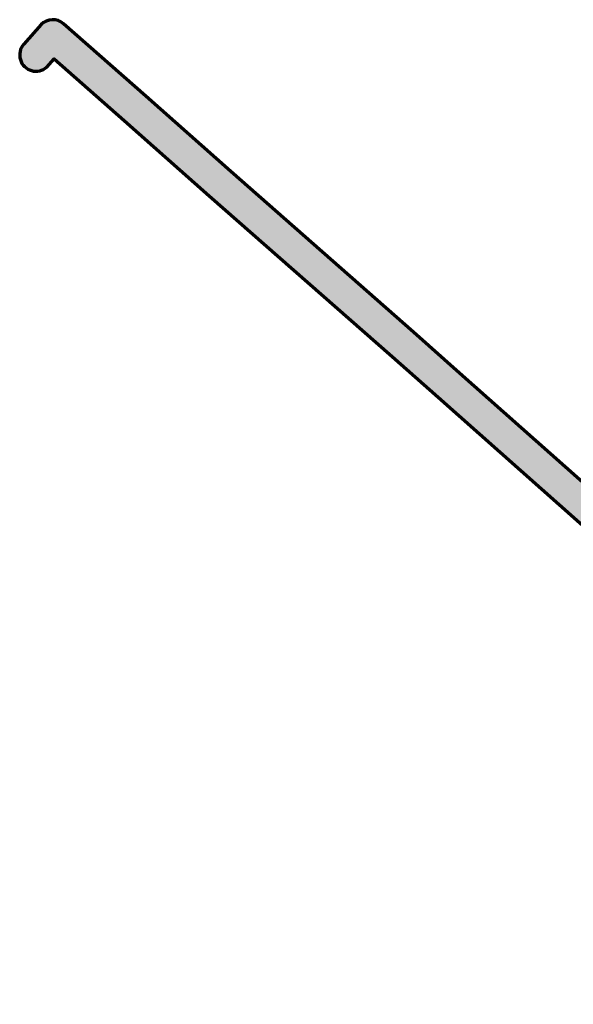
# Model space of a CAD drawing. Extents: x 73120 to 113741, y 434688 to 489241.
# Tile 10 of 256: x 99410 to 99478, y 474704 to 474825. Entities that reach past the tile are written whole.
import ezdxf

# ---------------------------------------------------------------- set-up
doc = ezdxf.new("R2010")
doc.units = 0
doc.header["$LTSCALE"] = 0.5
doc.layers.add('B-WE-OG-INFO_EIS VOORZORGSMAATREGEL-GV', color=7, linetype='Continuous', lineweight=70, true_color=0xfa194b)
doc.layers.add('B-WE-OG-INFO_EIS VOORZORGSMAATREGEL-V', color=7, linetype='Continuous', lineweight=18, true_color=0xfa194b, transparency=0.8)

msp = doc.modelspace()

# ---------------------------------------------------------------- hatches: boundary and pattern name
at = {"layer": 'B-WE-OG-INFO_EIS VOORZORGSMAATREGEL-V'}
msp.add_hatch(color=256, dxfattribs=at).paths.add_polyline_path([(99539.15, 474703.99), (99539.15, 474703.99), (99539.4, 474704.04), (99539.4, 474704.04), (99539.64, 474704.11), (99539.64, 474704.11), (99539.87, 474704.22), (99539.87, 474704.22), (99540.09, 474704.35), (99540.09, 474704.35), (99540.28, 474704.51), (99540.28, 474704.51), (99540.43, 474704.66), (99540.43, 474704.66), (99542.4, 474706.9), (99542.4, 474706.9), (99542.55, 474707.1), (99542.55, 474707.1), (99542.68, 474707.32), (99542.68, 474707.32), (99542.78, 474707.55), (99542.78, 474707.55), (99542.85, 474707.79), (99542.85, 474707.79), (99542.89, 474708.04), (99542.89, 474708.04), (99542.89, 474708.33), (99542.89, 474708.33), (99542.72, 474711.25), (99542.72, 474711.25), (99542.69, 474711.5), (99542.69, 474711.5), (99542.63, 474711.74), (99542.63, 474711.74), (99542.54, 474711.98), (99542.54, 474711.98), (99542.42, 474712.2), (99542.42, 474712.2), (99542.27, 474712.4), (99542.27, 474712.41), (99542.09, 474712.6), (99542.09, 474712.6), (99538.41, 474716), (99538.41, 474716), (99521.85, 474730.48), (99463.96, 474781.8), (99458.26, 474786.84), (99458.26, 474786.84), (99435.72, 474806.63), (99425.26, 474815.92), (99425.26, 474815.92), (99415.11, 474824.87), (99415.11, 474824.87), (99414.79, 474825.09), (99414.79, 474825.1), (99414.46, 474825.25), (99414.46, 474825.25), (99414.46, 474825.25), (99414.08, 474825.34), (99414.08, 474825.34), (99413.71, 474825.36), (99413.71, 474825.36), (99413.71, 474825.36), (99413.33, 474825.31), (99413.32, 474825.31), (99413.32, 474825.31), (99412.98, 474825.19), (99412.98, 474825.19), (99412.64, 474825), (99412.64, 474825), (99412.36, 474824.77), (99412.36, 474824.76), (99410.2, 474822.34), (99410.2, 474822.34), (99410.04, 474822.14), (99410.04, 474822.14), (99409.91, 474821.92), (99409.91, 474821.92), (99409.81, 474821.69), (99409.81, 474821.69), (99409.74, 474821.45), (99409.74, 474821.45), (99409.7, 474821.2), (99409.7, 474821.2), (99409.7, 474820.94), (99409.7, 474820.94), (99409.72, 474820.69), (99409.72, 474820.69), (99409.78, 474820.45), (99409.78, 474820.44), (99409.86, 474820.21), (99409.86, 474820.21), (99409.98, 474819.98), (99409.98, 474819.98), (99410.12, 474819.77), (99410.12, 474819.77), (99410.29, 474819.59), (99410.29, 474819.59), (99410.48, 474819.42), (99410.48, 474819.42), (99410.69, 474819.28), (99410.69, 474819.28), (99410.92, 474819.17), (99410.92, 474819.17), (99411.15, 474819.08), (99411.16, 474819.08), (99411.4, 474819.03), (99411.4, 474819.03), (99411.65, 474819.01), (99411.65, 474819.01), (99411.91, 474819.02), (99411.91, 474819.02), (99412.16, 474819.06), (99412.16, 474819.06), (99412.4, 474819.14), (99412.4, 474819.14), (99412.63, 474819.24), (99412.63, 474819.24), (99412.84, 474819.37), (99412.84, 474819.37), (99413.04, 474819.53), (99413.04, 474819.53), (99413.96, 474820.55), (99422.6, 474812.93), (99433.07, 474803.64), (99433.07, 474803.64), (99455.62, 474783.83), (99461.31, 474778.81), (99461.31, 474778.81), (99461.31, 474778.81), (99519.19, 474727.49), (99519.19, 474727.49), (99535.75, 474713.01), (99538.78, 474710.21), (99538.85, 474708.92), (99537.43, 474707.3), (99537.43, 474707.3), (99537.27, 474707.1), (99537.27, 474707.1), (99537.14, 474706.88), (99537.14, 474706.88), (99537.04, 474706.65), (99537.04, 474706.65), (99536.97, 474706.41), (99536.97, 474706.41), (99536.94, 474706.16), (99536.94, 474706.16), (99536.93, 474705.91), (99536.93, 474705.9), (99536.95, 474705.65), (99536.96, 474705.65), (99537.01, 474705.41), (99537.01, 474705.41), (99537.1, 474705.17), (99537.1, 474705.17), (99537.22, 474704.95), (99537.22, 474704.95), (99537.36, 474704.74), (99537.36, 474704.74), (99537.53, 474704.55), (99537.53, 474704.55), (99537.72, 474704.39), (99537.72, 474704.39), (99537.93, 474704.25), (99537.93, 474704.25), (99538.16, 474704.13), (99538.16, 474704.13), (99538.4, 474704.05), (99538.4, 474704.05), (99538.65, 474704), (99538.65, 474704), (99538.9, 474703.98), (99538.9, 474703.98)])

# ---------------------------------------------------------------- linework, layer by layer
at = {"layer": 'B-WE-OG-INFO_EIS VOORZORGSMAATREGEL-GV', "flags": 128}
msp.add_lwpolyline([(99521.85, 474730.48), (99463.96, 474781.8), (99458.26, 474786.84), (99458.26, 474786.84), (99435.72, 474806.63), (99425.26, 474815.92), (99425.26, 474815.92), (99415.11, 474824.87), (99415.11, 474824.87), (99414.79, 474825.09), (99414.79, 474825.1), (99414.46, 474825.25), (99414.46, 474825.25), (99414.46, 474825.25), (99414.08, 474825.34), (99414.08, 474825.34), (99413.71, 474825.36), (99413.71, 474825.36), (99413.71, 474825.36), (99413.33, 474825.31), (99413.32, 474825.31), (99413.32, 474825.31), (99412.98, 474825.19), (99412.98, 474825.19), (99412.64, 474825), (99412.64, 474825), (99412.36, 474824.77), (99412.36, 474824.76), (99410.2, 474822.34), (99410.2, 474822.34), (99410.04, 474822.14), (99410.04, 474822.14), (99409.91, 474821.92), (99409.91, 474821.92), (99409.81, 474821.69), (99409.81, 474821.69), (99409.74, 474821.45), (99409.74, 474821.45), (99409.7, 474821.2), (99409.7, 474821.2), (99409.7, 474820.94), (99409.7, 474820.94), (99409.72, 474820.69), (99409.72, 474820.69), (99409.78, 474820.45), (99409.78, 474820.44), (99409.86, 474820.21), (99409.86, 474820.21), (99409.98, 474819.98), (99409.98, 474819.98), (99410.12, 474819.77), (99410.12, 474819.77), (99410.29, 474819.59), (99410.29, 474819.59), (99410.48, 474819.42), (99410.48, 474819.42), (99410.69, 474819.28), (99410.69, 474819.28), (99410.92, 474819.17), (99410.92, 474819.17), (99411.15, 474819.08), (99411.16, 474819.08), (99411.4, 474819.03), (99411.4, 474819.03), (99411.65, 474819.01), (99411.65, 474819.01), (99411.91, 474819.02), (99411.91, 474819.02), (99412.16, 474819.06), (99412.16, 474819.06), (99412.4, 474819.14), (99412.4, 474819.14), (99412.63, 474819.24), (99412.63, 474819.24), (99412.84, 474819.37), (99412.84, 474819.37), (99413.04, 474819.53), (99413.04, 474819.53), (99413.96, 474820.55), (99422.6, 474812.93), (99433.07, 474803.64), (99433.07, 474803.64), (99455.62, 474783.83), (99461.31, 474778.81), (99461.31, 474778.81), (99461.31, 474778.81), (99519.19, 474727.49)], dxfattribs=at)

doc.saveas('drawing.dxf')
